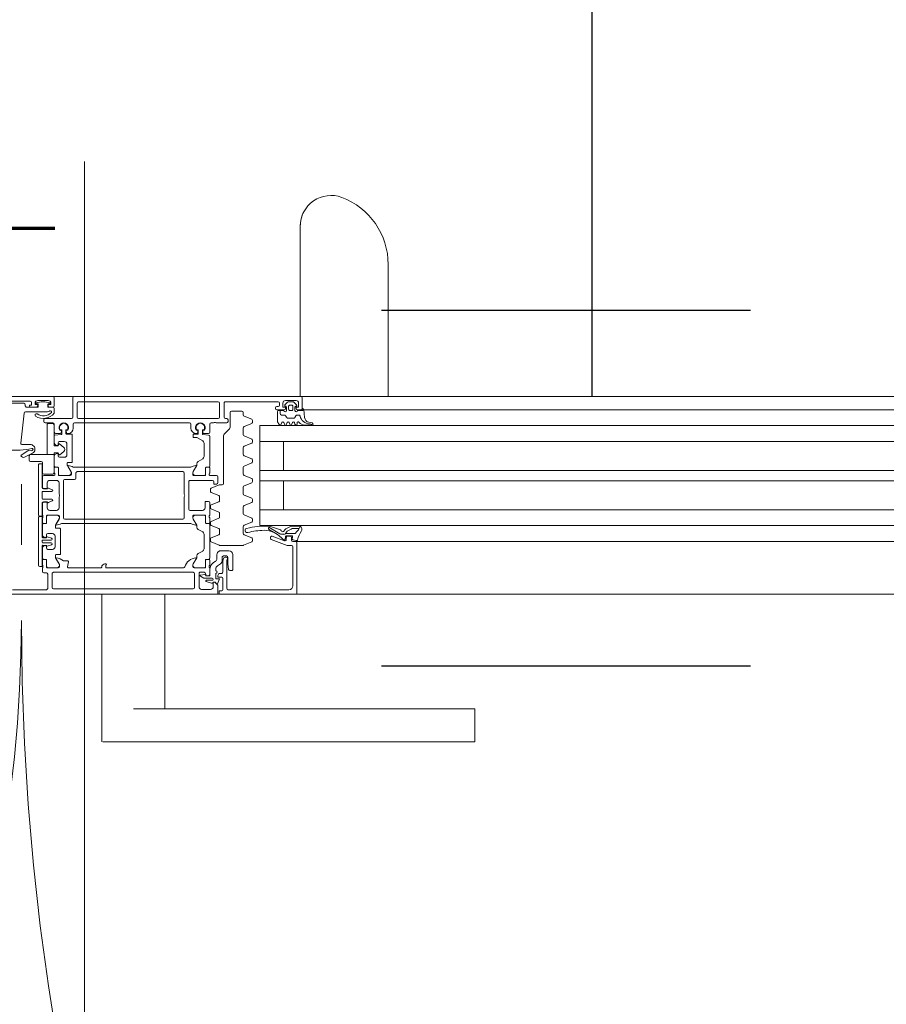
# Model space of a CAD drawing. Header units: centimetres. Extents: x -1316 to 21770, y -8842 to 3590.
# Tile 80 of 125: x 392 to 425, y 1649 to 1686. Entities that reach past the tile are written whole.
import ezdxf

# ---------------------------------------------------------------- set-up
doc = ezdxf.new("R2010")
doc.units = ezdxf.units.CM
doc.linetypes.add('Dash', pattern=[60, 30, -30])
doc.linetypes.add('Długa kreska', pattern=[142.875, 95.25, -47.625])
for name, color, linetype, lineweight in [('A-DETL', 90, 'Continuous', 9), ('A-DETL-GENF', 92, 'Continuous', 9), ('A-DOOR', 31, 'Continuous', 13), ('A-DOOR-HDLN', 31, 'Dash', 9), ('A-DOOR-IDEN', 31, 'Continuous', 13)]:
    doc.layers.add(name, color=color, linetype=linetype, lineweight=lineweight)

# ---------------------------------------------------------------- blocks, each defined once
blk = doc.blocks.new('Schueco_FWS_ADS-75-SimplySmart_inw_Family-02 - FWS SI insert unit 90-2368395-5_piętro III __10_50 m_ - stan projektowany')
at = {"layer": 'A-DETL-GENF'}
for p, q in [((-75.5, 6.6), (75.5, 6.6)), ((7.65, 4.6), (-59.08, 4.6)), ((-54.5, 4), (7.65, 4)), ((-54.5, 3.4), (7.65, 3.4)), ((-54.5, 2.3), (7.65, 2.3)), ((-54.5, 1.9), (7.65, 1.9)), ((-54.5, 0.8), (7.65, 0.8)), ((-54.5, 0.2), (7.65, 0.2)), ((-54.5, -0.4), (7.65, -0.4)), ((74.6, -0.9), (-74.6, -0.9))]:
    blk.add_line(p, q, dxfattribs=at)
at = {"layer": 'A-DOOR'}
for p, q in [((4.443, 12.2), (4.443, 10.95)), ((5.234, 12.2), (17.4, 12.2)), ((17.4, 12.2), (18.558, 12.2)), ((18.599, 10.95), (18.599, 12.2)), ((17.4, 10.95), (5.234, 10.95)), ((16.201, 10.95), (16.201, 6.6)), ((18.599, 6.6), (18.599, 10.95)), ((11.35, 6.6), (5.85, 6.6)), ((11.5, 6.43), (13.81, 6.43)), ((14, 6), (14, 6.43)), ((14.47, 6.42), (14.81, 6.42)), ((15.13, 6.4), (20.43, 6.4)), ((20.65, 5.84), (20.65, 6.38)), ((20.7, 6.43), (21.99, 6.43)), ((11.35, 4.8), (11.35, 6.28)), ((14.27, 6), (14.27, 5.81)), ((14.41, 6.075), (14.63, 6.075)), ((14.706, 5.995), (14.41, 5.995)), ((14.636, 6.114), (14.433, 6.184)), ((14.858, 5.911), (14.732, 5.988)), ((14.91, 6.32), (14.91, 5.81)), ((15.08, 5.82), (15.08, 6.35)), ((20.48, 6.35), (20.48, 5.82)), ((13.63, 5.68), (13.63, 5.1)), ((13.737, 5.7), (13.65, 5.7)), ((14, 5.312), (14, 5.76)), ((14.05, 5.81), (14.142, 5.81)), ((14.27, 5.71), (14.27, 5.646)), ((14.495, 5.656), (14.495, 5.885)), ((14.5, 5.85), (14.5, 5.6)), ((14.515, 5.905), (14.642, 5.905)), ((14.662, 5.885), (14.662, 5.878)), ((14.684, 5.858), (14.85, 5.874)), ((14.86, 5.76), (14.75, 5.76)), ((20.43, 5.77), (15.13, 5.77)), ((20.8, 5.79), (20.7, 5.79)), ((20.85, 5.6), (20.85, 5.74)), ((13.83, 5.28), (13.83, 5.25)), ((13.963, 5.227), (13.995, 5.289)), ((14.03, 5.322), (14.03, 5.2)), ((14.206, 5.523), (14.094, 5.445)), ((14.23, 5.1), (14.23, 5.249)), ((14.283, 5.352), (14.367, 5.41)), ((14.5, 5.5), (14.5, 5.31)), ((14.52, 5.572), (14.52, 5.528)), ((14.53, 5.28), (14.629, 5.28)), ((14.63, 5.279), (14.55, 5.279)), ((14.659, 5.31), (14.659, 5.58)), ((14.66, 5.549), (14.66, 5.309)), ((14.679, 5.6), (15.1, 5.6)), ((15.044, 5.599), (14.71, 5.599)), ((14.997, 5.216), (15.131, 5.449)), ((15.5, 5.6), (18.43, 5.6)), ((18.445, 5.45), (18.48, 5.45)), ((18.6, 5.57), (18.6, 5.58)), ((18.62, 5.6), (19.864, 5.6)), ((19.893, 5.564), (19.856, 5.376)), ((19.886, 5.34), (20.05, 5.34)), ((20.353, 5.216), (20.219, 5.449)), ((20.25, 5.6), (20.671, 5.6)), ((20.306, 5.599), (20.64, 5.599)), ((20.69, 5.549), (20.69, 5.309)), ((20.691, 5.58), (20.691, 5.31)), ((20.72, 5.279), (20.8, 5.279)), ((20.721, 5.28), (20.82, 5.28)), ((20.83, 5.528), (20.83, 5.572)), ((20.85, 5.31), (20.85, 5.5)), ((21, 5.501), (21, 3.701)), ((13.78, 4.95), (14.08, 4.95)), ((13.98, 5.15), (13.87, 5.15)), ((13.88, 5.2), (13.918, 5.2)), ((14.5, 5.229), (14.5, 3.971)), ((14.72, 4.325), (14.72, 4.875)), ((14.77, 4.962), (14.94, 5.06)), ((14.99, 5.147), (14.99, 5.191)), ((20.17, 4.12), (20.17, 5.08)), ((20.19, 5.1), (20.34, 5.1)), ((20.36, 5.12), (20.36, 5.191)), ((20.65, 4.9), (20.47, 4.9)), ((20.85, 5.229), (20.85, 4.859)), ((11.25, 4.6), (5.85, 4.6)), ((11.346, 4.542), (11.207, 4.569)), ((11.25, 4.6), (11.35, 4.6)), ((11.359, 4.419), (11.37, 4.509)), ((11.551, 4.75), (11.4, 4.75)), ((11.4, 4.55), (11.4, 4.45)), ((12.167, 4.529), (11.568, 4.747)), ((11.6, 4.45), (11.6, 4.526)), ((11.642, 4.514), (11.629, 4.411)), ((11.667, 4.573), (12.133, 4.403)), ((11.699, 4.54), (11.672, 4.54)), ((12.88, 4.502), (12.88, 4.578)), ((13.221, 4.746), (12.911, 4.618)), ((14.12, 4.75), (13.24, 4.75)), ((14.449, 4.618), (14.139, 4.746)), ((14.48, 4.508), (14.48, 4.572)), ((20.37, 4.8), (20.37, 4.4)), ((20.484, 4.686), (20.484, 4.699)), ((20.484, 4.502), (20.484, 4.516)), ((20.506, 4.728), (20.674, 4.773)), ((20.83, 4.656), (20.514, 4.656)), ((20.514, 4.546), (20.83, 4.546)), ((20.7, 4.775), (20.7, 4.85)), ((20.776, 4.763), (20.731, 4.751)), ((20.86, 4.576), (20.86, 4.626)), ((21.65, 2.427), (21.65, 4.726)), ((11.14, 4.161), (11.066, 4.031)), ((11.6, 4.385), (11.389, 4.385)), ((11.416, 4.129), (11.534, 4.193)), ((11.444, 4.03), (11.611, 4.121)), ((11.45, 4.4), (11.55, 4.4)), ((11.65, 4.155), (11.69, 4.21)), ((11.69, 4.329), (11.788, 4.329)), ((11.82, 4.163), (12.234, 4.021)), ((11.838, 4.315), (12.267, 4.063)), ((12.236, 4.153), (11.997, 4.297)), ((12.2, 4.45), (12.2, 4.482)), ((12.911, 4.462), (13.199, 4.343)), ((13.23, 4.297), (13.23, 4.033)), ((14.13, 4.157), (14.13, 4.297)), ((14.161, 4.343), (14.449, 4.462)), ((14.94, 4.14), (14.77, 4.238)), ((20.47, 4.3), (20.65, 4.3)), ((20.674, 4.429), (20.506, 4.473)), ((20.7, 4.35), (20.7, 4.425)), ((20.731, 4.449), (20.776, 4.437)), ((20.85, 4.341), (20.85, 3.971)), ((11.11, 4.108), (11.334, 4.108)), ((11.122, 4.015), (11.387, 4.015)), ((12.88, 3.752), (12.88, 3.828)), ((13.199, 3.987), (12.911, 3.868)), ((14.449, 3.991), (14.161, 4.111)), ((14.161, 3.716), (14.449, 3.836)), ((14.48, 3.882), (14.48, 3.945)), ((14.5, 3.89), (14.5, 3.7)), ((14.629, 3.92), (14.53, 3.92)), ((14.55, 3.921), (14.63, 3.921)), ((14.659, 3.62), (14.659, 3.89)), ((14.66, 3.891), (14.66, 3.651)), ((14.99, 4.009), (14.99, 4.053)), ((15.131, 3.751), (14.997, 3.984)), ((20.13, 3.92), (15.22, 3.92)), ((15.52, 3.75), (20, 3.75)), ((20.34, 4.1), (20.19, 4.1)), ((20.219, 3.751), (20.353, 3.984)), ((20.36, 4.009), (20.36, 4.08)), ((20.69, 3.891), (20.69, 3.651)), ((20.691, 3.89), (20.691, 3.62)), ((20.8, 3.921), (20.72, 3.921)), ((20.82, 3.92), (20.721, 3.92)), ((20.85, 3.7), (20.85, 3.89)), ((5.85, 3.4), (12.6, 3.4)), ((12.911, 3.712), (13.199, 3.593)), ((13.23, 3.547), (13.23, 3.283)), ((14.13, 3.53), (14.13, 3.67)), ((14.449, 3.364), (14.161, 3.484)), ((14.5, 3.6), (14.5, 3.13)), ((14.52, 3.672), (14.52, 3.628)), ((15.1, 3.6), (14.679, 3.6)), ((14.71, 3.601), (15.044, 3.601)), ((14.78, 3.42), (15.25, 3.42)), ((15.3, 3.37), (15.3, 2.33)), ((15.47, 2.9), (15.47, 3.7)), ((20.05, 3.7), (20.05, 2.3)), ((20.671, 3.6), (20.25, 3.6)), ((20.64, 3.601), (20.306, 3.601)), ((20.32, 3.42), (20.57, 3.42)), ((20.83, 3.628), (20.83, 3.672)), ((20.85, 3.16), (20.85, 3.6)), ((21, 3.59), (21, 1.7)), ((12.88, 3.002), (12.88, 3.078)), ((13.199, 3.237), (12.911, 3.118)), ((14.13, 2.903), (14.13, 3.043)), ((14.161, 3.089), (14.449, 3.209)), ((14.48, 3.255), (14.48, 3.318)), ((20.22, 2.9), (20.22, 3.32)), ((20.46, 3.03), (20.46, 3.033)), ((20.477, 3.06), (20.619, 3.126)), ((20.83, 3), (20.49, 3)), ((20.66, 3.1), (20.81, 3.1)), ((12.911, 2.962), (13.199, 2.843)), ((13.23, 2.797), (13.23, 2.533)), ((14.449, 2.738), (14.161, 2.857)), ((14.48, 2.628), (14.48, 2.692)), ((15.47, 2), (15.47, 2.8)), ((20.22, 2.38), (20.22, 2.8)), ((20.46, 2.667), (20.46, 2.67)), ((20.619, 2.574), (20.477, 2.64)), ((20.49, 2.7), (20.83, 2.7)), ((20.86, 2.73), (20.86, 2.97)), ((12.88, 2.252), (12.88, 2.328)), ((13.199, 2.487), (12.911, 2.368)), ((13.98, 0.591), (13.98, 2.4)), ((14.03, 2.45), (14.12, 2.45)), ((14.139, 2.454), (14.449, 2.582)), ((14.2, 2.37), (14.2, 2.15)), ((15.25, 2.28), (14.4, 2.28)), ((20, 2.25), (19.63, 2.25)), ((20.57, 2.28), (20.32, 2.28)), ((20.81, 2.6), (20.66, 2.6)), ((20.85, 2.15), (20.85, 2.54)), ((12.911, 2.212), (13.199, 2.093)), ((13.23, 2.047), (13.23, 1.783)), ((14.25, 2.1), (14.5, 2.1)), ((14.5, 2), (14.5, 1.81)), ((14.52, 2.072), (14.52, 2.028)), ((14.659, 1.81), (14.659, 2.08)), ((14.66, 2.049), (14.66, 1.809)), ((14.679, 2.1), (15.1, 2.1)), ((15.044, 2.099), (14.71, 2.099)), ((14.997, 1.716), (15.131, 1.949)), ((19.53, 1.95), (15.52, 1.95)), ((19.58, 2.2), (19.58, 2)), ((19.903, 1.716), (19.769, 1.949)), ((19.8, 2.1), (20.221, 2.1)), ((19.856, 2.099), (20.19, 2.099)), ((20.24, 2.049), (20.24, 1.809)), ((20.241, 2.08), (20.241, 1.81)), ((20.38, 2.028), (20.38, 2.072)), ((20.4, 2.1), (20.8, 2.1)), ((20.4, 1.81), (20.4, 2)), ((12.88, 1.502), (12.88, 1.578)), ((13.199, 1.737), (12.911, 1.618)), ((14.5, 1.729), (14.5, 0.61)), ((14.53, 1.78), (14.629, 1.78)), ((14.63, 1.779), (14.55, 1.779)), ((14.77, 1.462), (14.94, 1.56)), ((14.99, 1.647), (14.99, 1.691)), ((15.22, 1.78), (19.68, 1.78)), ((19.72, 0.545), (19.72, 1.585)), ((19.74, 1.605), (19.89, 1.605)), ((19.91, 1.625), (19.91, 1.691)), ((20.27, 1.779), (20.35, 1.779)), ((20.271, 1.78), (20.37, 1.78)), ((20.4, 1.729), (20.4, 1.364)), ((12.911, 1.462), (13.199, 1.343)), ((13.23, 1.297), (13.23, 1.033)), ((14.72, 0.869), (14.72, 1.375)), ((19.92, 1.305), (19.92, 0.905)), ((20.2, 1.405), (20.02, 1.405)), ((20.25, 1.28), (20.25, 1.355)), ((20.326, 1.268), (20.281, 1.256)), ((21.214, 1.123), (21.225, 1.138)), ((21.536, 1.402), (21.222, 1.249)), ((21.259, 1.154), (21.369, 1.148)), ((21.399, 1.157), (21.651, 1.326)), ((21.648, 1.377), (21.606, 1.399)), ((5.85, 0.8), (12.6, 0.8)), ((12.88, 0.752), (12.88, 0.828)), ((13.199, 0.987), (12.911, 0.868)), ((20.02, 0.805), (20.2, 0.805)), ((20.25, 0.855), (20.25, 0.93)), ((20.281, 0.954), (20.326, 0.942)), ((20.4, 0.846), (20.4, 0.583)), ((21.321, 0.917), (21.616, 0.924)), ((21.667, 0.869), (21.547, -0.275)), ((12.911, 0.712), (13.199, 0.593)), ((13.23, 0.547), (13.23, 0.283)), ((13.759, 0.329), (13.951, 0.521)), ((14.5, 0.45), (14.5, 0.15)), ((14.546, 0.561), (14.762, 0.542)), ((14.74, 0.5), (14.55, 0.5)), ((14.767, 0.403), (14.76, 0.482)), ((14.78, 0.522), (14.78, 0.38)), ((14.94, 0.38), (14.94, 0.505)), ((14.959, 0.482), (14.953, 0.403)), ((14.96, 0.525), (15.11, 0.525)), ((15.02, 0.5), (14.979, 0.5)), ((15.13, 0.545), (15.13, 0.635)), ((19.94, 0.525), (19.74, 0.525)), ((19.92, 0.5), (19.88, 0.5)), ((19.947, 0.403), (19.94, 0.482)), ((19.96, 0.38), (19.96, 0.505)), ((20.12, 0.522), (20.12, 0.38)), ((20.139, 0.482), (20.133, 0.403)), ((20.382, 0.563), (20.138, 0.542)), ((20.35, 0.5), (20.159, 0.5)), ((20.4, 0.15), (20.4, 0.45)), ((10.626, 0.158), (10.599, 0.172)), ((10.616, 0.101), (10.742, 0.076)), ((10.891, 0.18), (10.624, 0.18)), ((11.19, 0.14), (11.19, 0.1)), ((11.291, 0.09), (11.269, 0.15)), ((11.391, 0.15), (11.369, 0.09)), ((11.491, 0.09), (11.469, 0.15)), ((11.591, 0.15), (11.569, 0.09)), ((11.691, 0.09), (11.669, 0.15)), ((11.791, 0.15), (11.769, 0.09)), ((12.88, 0.002), (12.88, 0.078)), ((13.199, 0.237), (12.911, 0.118)), ((13.73, -0.3), (13.73, 0.259)), ((13.81, 0.05), (13.81, -0.02)), ((14.26, 0.1), (13.86, 0.1)), ((14.45, 0.1), (14.36, 0.1)), ((14.704, 0.37), (14.737, 0.37)), ((14.76, 0.36), (14.724, 0.36)), ((14.996, 0.36), (14.96, 0.36)), ((14.982, 0.37), (15.016, 0.37)), ((15.22, 0.15), (15.22, 0.3)), ((19.63, 0.1), (15.27, 0.1)), ((19.68, 0.3), (19.68, 0.15)), ((19.884, 0.37), (19.917, 0.37)), ((19.904, 0.36), (19.94, 0.36)), ((20.14, 0.36), (20.176, 0.36)), ((20.162, 0.37), (20.196, 0.37)), ((20.75, 0.1), (20.45, 0.1)), ((20.8, -0.02), (20.8, 0.05)), ((10.903, -0.103), (10.93, -0.41)), ((11.189, -0.2), (11.124, -0.2)), ((11.273, -0.105), (11.232, -0.175)), ((11.27, -0.37), (11.27, -0.5)), ((11.54, -0.08), (11.316, -0.08)), ((11.4, -0.37), (11.46, -0.37)), ((11.623, -0.175), (11.583, -0.105)), ((11.59, -0.5), (11.59, -0.37)), ((11.778, -0.2), (11.667, -0.2)), ((11.69, -0.37), (11.9, -0.37)), ((11.828, -0.37), (11.828, -0.25)), ((12.911, -0.038), (13.199, -0.157)), ((13.23, -0.203), (13.23, -0.3)), ((13.28, -0.35), (13.68, -0.35)), ((13.86, -0.07), (13.91, -0.07)), ((13.96, -0.12), (13.96, -0.65)), ((14.13, -0.65), (14.13, -0.12)), ((14.18, -0.07), (19.48, -0.07)), ((19.53, -0.12), (19.53, -0.65)), ((19.7, -0.85), (19.7, -0.12)), ((19.75, -0.07), (20.75, -0.07)), ((20.4, -0.27), (20.4, -0.45)), ((21.497, -0.32), (20.657, -0.32)), ((10.928, -0.4), (5.85, -0.4)), ((11, -0.45), (11, -0.85)), ((11.18, -0.4), (11.05, -0.4)), ((11.209, -0.581), (11.313, -0.685)), ((11.24, -0.53), (11.23, -0.53)), ((11.348, -0.7), (11.512, -0.7)), ((11.35, -0.53), (11.35, -0.42)), ((11.46, -0.58), (11.4, -0.58)), ((11.51, -0.42), (11.51, -0.53)), ((11.547, -0.685), (11.651, -0.581)), ((11.63, -0.53), (11.62, -0.53)), ((11.96, -0.4), (11.68, -0.4)), ((11.86, -0.65), (11.86, -0.57)), ((11.91, -0.52), (11.96, -0.52)), ((13.91, -0.7), (11.91, -0.7)), ((12.01, -0.47), (12.01, -0.45)), ((19.48, -0.7), (14.18, -0.7)), ((20.4, -0.85), (20.4, -0.55)), ((20.45, -0.5), (20.58, -0.5)), ((20.63, -0.62), (20.58, -0.62)), ((21.08, -0.62), (21.03, -0.62)), ((21.08, -0.5), (21.29, -0.5)), ((21.31, -0.73), (22.6, -0.73)), ((21.5, -0.55), (21.5, -0.595)), ((21.55, -0.645), (22.4, -0.645)), ((11.05, -0.9), (5.85, -0.9)), ((7.733, -0.9), (7.733, -5.916)), ((11.05, -0.9), (19.65, -0.9)), ((11.067, -7.373), (11.067, -0.9)), ((11.63, -0.75), (11.23, -0.75)), ((32.25, -0.9), (20.45, -0.9)), ((20.63, -0.75), (21.03, -0.75))]:
    blk.add_line(p, q, dxfattribs=at)
at = {"layer": 'A-DOOR', "flags": 128}
for points in [[(4.459, 12.2), (4.443, 12.2), (4.459, 12.2), (4.503, 12.2), (4.577, 12.2), (4.675, 12.2), (4.795, 12.2), (4.931, 12.2), (5.08, 12.2), (5.234, 12.2)], [(5.234, 10.95), (5.08, 10.95), (4.931, 10.95), (4.795, 10.95), (4.675, 10.95), (4.577, 10.95), (4.503, 10.95), (4.459, 10.95), (4.443, 10.95), (4.459, 10.95)], [(14.05, 6.48), (14.15, 6.48), (14.15, 6.6), (11.2, 6.6), (11.2, 4.65)], [(13.86, 6.38), (13.86, 5.3), (13.85, 5.3)], [(22.85, 6.6), (14.2, 6.6), (14.2, 6.26), (14.31, 6.15), (14.37, 6.15), (14.37, 6.32)], [(14.212, 6.206), (14.13, 6.02), (14.25, 6.02)], [(14.365, 6.15), (14.3, 6.15), (14.246, 6.212)], [(13.82, 5.2), (13.82, 5.45), (13.787, 5.658)], [(14.16, 5.821), (14.198, 5.896), (14.2, 5.95), (14.05, 5.95)], [(14.65, 5.86), (14.65, 5.9), (14.55, 5.9)], [(15.15, 5.55), (15.15, 5.48), (15.012, 5.241)], [(18.45, 5.58), (18.45, 5.518), (18.431, 5.491), (18.425, 5.47)], [(20.338, 5.241), (20.2, 5.48), (20.2, 5.55)], [(20.86, 4.771), (20.86, 5.551), (20.95, 5.551)], [(20.7, 4.741), (20.699, 4.757), (20.7, 4.751), (20.83, 4.741)], [(11.589, 4.241), (11.627, 4.303), (11.291, 4.303)], [(20.83, 4.461), (20.7, 4.461), (20.699, 4.444), (20.7, 4.461)], [(20.95, 3.651), (20.86, 3.651), (20.86, 4.431)], [(5.85, 4), (12.6, 4), (12.6, 0.2), (5.85, 0.2)], [(15.012, 3.959), (15.15, 3.72), (15.15, 3.65)], [(20.2, 3.65), (20.2, 3.72), (20.338, 3.959)], [(11.7, 3.4), (11.7, 2.3), (12.6, 2.3), (5.85, 2.3)], [(20.86, 3.15), (20.86, 3.64), (20.95, 3.64)], [(14.55, 3.08), (14.68, 3.08), (14.68, 3.32)], [(20.67, 3.32), (20.67, 3.11), (20.8, 3.11)], [(14.35, 2.33), (14.35, 2.42), (14.25, 2.42)], [(20.8, 2.59), (20.67, 2.59), (20.67, 2.38)], [(20.95, 1.65), (20.86, 1.65), (20.86, 2.55)], [(11.7, 0.8), (11.7, 1.9), (12.6, 1.9), (5.85, 1.9)], [(15.15, 2.05), (15.15, 1.98), (15.012, 1.741)], [(19.888, 1.741), (19.75, 1.98), (19.75, 2.05)], [(15.11, 0.655), (14.995, 0.655), (14.77, 0.782)], [(11.93, -0.34), (11.93, 0.06), (11.865, 0.16)], [(10.97, -0.45), (10.97, -0.37), (11.17, -0.37)], [(11.13, -0.65), (11.13, -0.5), (11.23, -0.5), (11.23, -0.45)], [(11.63, -0.45), (11.63, -0.5), (11.73, -0.5), (11.73, -0.65)], [(20.45, -0.5), (20.65, -0.5), (20.65, -0.6)], [(20.63, -0.55), (20.63, -0.6), (20.53, -0.6), (20.53, -0.65)], [(21.01, -0.6), (21.01, -0.5), (21.45, -0.5)], [(21.13, -0.65), (21.13, -0.6), (21.03, -0.6), (21.03, -0.55)], [(21.34, -0.55), (21.34, -0.58), (21.26, -0.58), (21.26, -0.68)]]:
    blk.add_lwpolyline(points, dxfattribs=at)
for points in [[(21.3, 1.3), (20.41, 1.3), (20.41, 2), (20.41, 1.3)], [(20.46, 2.05), (20.8, 2.05)], [(20.85, 2), (20.85, 1.61)], [(20.9, 1.56), (21.3, 1.56)], [(21.35, 1.51), (21.35, 1.35)], [(20.186, 1.309), (20.034, 1.182)], [(20.68, 1.3), (20.41, 1.3), (20.41, 1.235), (20.25, 1.235), (20.234, 1.294), (20.25, 1.235), (20.41, 1.235), (20.41, 1.3)], [(20.67, 0.17), (20.67, 1.27)], [(20.034, 1.028), (20.186, 0.901)], [(20.234, 0.916), (20.25, 0.975), (20.41, 0.975), (20.41, 0.17), (20.41, 0.975), (20.25, 0.975)], [(20.46, 0.12), (20.62, 0.12)]]:
    blk.add_lwpolyline(points, close=True, dxfattribs=at)
at = {"layer": 'A-DOOR'}
for centre, radius, start, end in [((11.5, 6.28), 0.15, 90, 180), ((13.81, 6.38), 0.05, 0, 90), ((14.05, 6.43), 0.05, 90, 180), ((14.47, 6.32), 0.1, 90, 180), ((14.81, 6.32), 0.1, 360, 90), ((15.13, 6.35), 0.05, 90, 180), ((20.43, 6.35), 0.05, 0, 90), ((20.7, 6.38), 0.05, 90, 180), ((14.05, 6), 0.05, 180, 270), ((14.231, 6.198), 0.02, 41.4237, 156.1613), ((14.25, 6), 0.02, 0, 90), ((14.365, 6.17), 0.02, 270, 336.1826), ((14.41, 6.035), 0.04, 90, 270), ((14.42, 6.146), 0.04, 71.0954, 156.1826), ((14.63, 6.095), 0.02, 270, 71.0954), ((14.706, 5.945), 0.05, 58.815, 90), ((13.65, 5.68), 0.02, 90, 180), ((13.737, 5.65), 0.05, 9.0903, 90), ((14.05, 5.76), 0.05, 90, 180), ((14.142, 5.83), 0.02, 270, 333), ((14.18, 5.905), 0.02, 333, 0), ((14.12, 5.646), 0.15, 305, 0), ((14.27, 5.76), 0.05, 90, 270), ((14.195, 5.656), 0.3, 305, 0), ((14.515, 5.885), 0.02, 90, 180), ((14.55, 5.85), 0.05, 90, 180), ((14.642, 5.885), 0.02, 0, 90), ((14.75, 5.86), 0.1, 180, 270), ((14.682, 5.878), 0.02, 180, 275.5), ((14.848, 5.894), 0.02, 275.5, 58.815), ((14.86, 5.81), 0.05, 270, 0), ((15.13, 5.82), 0.05, 180, 270), ((20.43, 5.82), 0.05, 270, 0), ((20.7, 5.84), 0.05, 180, 270), ((20.8, 5.74), 0.05, 0, 90), ((13.85, 5.28), 0.02, 90, 180), ((13.88, 5.25), 0.05, 180, 270), ((13.95, 5.312), 0.05, 333, 0), ((14.18, 5.322), 0.15, 125, 180), ((14.355, 5.249), 0.125, 125, 180), ((14.49, 5.572), 0.03, 0, 70.5288), ((14.49, 5.528), 0.03, 289.4712, 0), ((14.53, 5.31), 0.03, 180, 270), ((14.55, 5.229), 0.05, 90, 180), ((14.629, 5.31), 0.03, 270, 0), ((14.63, 5.309), 0.03, 270, 0), ((14.679, 5.58), 0.02, 90, 180), ((14.71, 5.549), 0.05, 90, 180), ((15.024, 5.234), 0.0138, 150, 275.6226), ((14.976, 5.718), 0.5, 275.6226, 342.2516), ((15.044, 5.499), 0.1, 330, 90), ((15.1, 5.55), 0.05, 0, 90), ((15.5, 5.55), 0.05, 90, 162.2516), ((18.445, 5.477), 0.02, 135, 180), ((18.445, 5.47), 0.02, 180, 270), ((18.43, 5.58), 0.02, 0, 90), ((18.43, 5.518), 0.02, 315, 0), ((18.48, 5.57), 0.12, 270, 0), ((18.62, 5.58), 0.02, 90, 180), ((19.886, 5.37), 0.03, 169, 270), ((19.864, 5.57), 0.03, 349, 90), ((20.378, 5.717), 0.5, 228.9748, 263.8593), ((20.25, 5.55), 0.05, 90, 180), ((20.306, 5.499), 0.1, 90, 210), ((20.326, 5.234), 0.0138, 263.8593, 30), ((20.64, 5.549), 0.05, 0, 90), ((20.671, 5.58), 0.02, 0, 90), ((20.72, 5.309), 0.03, 180, 270), ((20.721, 5.31), 0.03, 180, 270), ((20.8, 5.229), 0.05, 0, 90), ((20.82, 5.31), 0.03, 270, 0), ((20.86, 5.572), 0.03, 109.4712, 180), ((20.86, 5.528), 0.03, 180, 250.5288), ((20.95, 5.501), 0.05, 0, 90), ((13.78, 5.1), 0.15, 180, 270), ((13.87, 5.2), 0.05, 180, 270), ((13.918, 5.25), 0.05, 270, 333), ((13.98, 5.2), 0.05, 270, 0), ((14.08, 5.1), 0.15, 270, 0), ((14.82, 4.875), 0.1, 120, 180), ((14.89, 5.147), 0.1, 300, 0), ((15.04, 5.191), 0.05, 150, 180), ((20.19, 5.08), 0.02, 90, 180), ((20.34, 5.12), 0.02, 270, 0), ((20.31, 5.191), 0.05, 0, 30), ((20.47, 4.8), 0.1, 90, 180), ((20.65, 4.85), 0.05, 0, 90), ((20.75, 4.859), 0.1, 285, 0), ((10.24, 4.734), 0.95, 325.949, 348.5732), ((11.201, 4.54), 0.03, 77.6435, 168.5732), ((11.25, 4.65), 0.05, 180, 270), ((11.341, 4.513), 0.03, 351.882, 79.0059), ((11.4, 4.8), 0.05, 180, 270), ((11.35, 4.55), 0.05, 0, 90), ((11.551, 4.7), 0.05, 70, 90), ((11.65, 4.526), 0.05, 70, 180), ((11.672, 4.51), 0.03, 90, 172.9436), ((11.699, 4.51), 0.03, 40.8482, 90), ((12.591, 5.282), 1.15, 220.8482, 242.8303), ((12.15, 4.482), 0.05, 0, 70), ((12.93, 4.572), 0.05, 112.5, 172.8548), ((12.93, 4.508), 0.05, 187.1452, 247.5), ((13.24, 4.7), 0.05, 90, 112.5), ((14.12, 4.7), 0.05, 67.5, 90), ((14.43, 4.572), 0.05, 0, 67.5), ((14.43, 4.508), 0.05, 292.5, 0), ((20.514, 4.699), 0.03, 105, 180), ((20.514, 4.686), 0.03, 180, 270), ((20.514, 4.516), 0.03, 90, 180), ((20.514, 4.502), 0.03, 180, 255), ((20.679, 4.753), 0.02, 10, 105), ((20.725, 4.775), 0.025, 180, 285), ((20.83, 4.771), 0.03, 270, 0), ((20.83, 4.626), 0.03, 0, 90), ((20.83, 4.576), 0.03, 270, 0), ((11.127, 4.135), 0.12, 145.949, 268.0077), ((11.175, 4.141), 0.04, 134.9639, 150.3746), ((9.863, 5.398), 1.777, 316.2734, 320.8645), ((11.291, 4.243), 0.06, 90, 146.6979), ((11.334, 4.278), 0.17, 269.9272, 298.5366), ((11.389, 4.415), 0.03, 172.7923, 270), ((11.45, 4.45), 0.05, 180, 270), ((11.453, 4.342), 0.17, 298.5366, 323.5366), ((11.55, 4.45), 0.05, 270, 0), ((11.6, 4.415), 0.03, 270, 352.9436), ((11.553, 4.226), 0.12, 298.6334, 323.6334), ((11.684, 4.253), 0.0764, 85.7355, 150.0671), ((11.731, 4.18), 0.05, 26.9556, 143.6334), ((11.846, 4.239), 0.08, 206.9556, 250.9899), ((11.788, 4.229), 0.1, 59.6164, 90), ((12.422, 4.975), 0.8, 243.6139, 271.5286), ((12.15, 4.45), 0.05, 250, 0), ((12.197, 4.089), 0.075, 339.9851, 58.8937), ((12.368, 7.009), 2.834, 271.5223, 284.2144), ((13.085, 4.184), 0.08, 283.4704, 105.301), ((13.18, 4.297), 0.05, 0, 67.5), ((14.18, 4.297), 0.05, 112.5, 180), ((14.18, 4.157), 0.05, 180, 247.5), ((14.82, 4.325), 0.1, 180, 240), ((14.89, 4.053), 0.1, 0, 60), ((20.19, 4.12), 0.02, 180, 270), ((20.47, 4.4), 0.1, 180, 270), ((20.65, 4.35), 0.05, 270, 0), ((20.679, 4.448), 0.02, 255, 350), ((20.725, 4.425), 0.025, 75, 180), ((20.75, 4.341), 0.1, 0, 75), ((20.83, 4.431), 0.03, 0, 90), ((11.387, 4.135), 0.12, 269.9961, 298.6334), ((12.26, 4.097), 0.08, 250.9899, 267.8894), ((12.367, 7.009), 2.994, 267.8817, 284.2277), ((12.93, 3.822), 0.05, 112.5, 172.8548), ((12.93, 3.758), 0.05, 187.1452, 247.5), ((13.18, 4.033), 0.05, 292.5, 0), ((14.43, 3.945), 0.05, 0, 67.5), ((14.43, 3.882), 0.05, 292.5, 0), ((14.55, 3.971), 0.05, 180, 270), ((14.53, 3.89), 0.03, 90, 180), ((14.629, 3.89), 0.03, 0, 90), ((14.63, 3.891), 0.03, 0, 90), ((15.04, 4.009), 0.05, 180, 210), ((15.024, 3.966), 0.0138, 84.6714, 210), ((14.979, 3.482), 0.5, 61.1395, 84.6714), ((15.044, 3.701), 0.1, 270, 30), ((15.52, 3.7), 0.05, 90, 180), ((20, 3.7), 0.05, 0, 90), ((20.371, 3.482), 0.5, 95.3286, 118.8605), ((20.306, 3.701), 0.1, 150, 270), ((20.326, 3.966), 0.0138, 330, 95.3286), ((20.34, 4.08), 0.02, 0, 90), ((20.31, 4.009), 0.05, 330, 0), ((20.72, 3.891), 0.03, 90, 180), ((20.721, 3.89), 0.03, 90, 180), ((20.8, 3.971), 0.05, 270, 0), ((20.82, 3.89), 0.03, 0, 90), ((13.18, 3.547), 0.05, 360, 67.5), ((14.18, 3.67), 0.05, 112.5, 180), ((14.18, 3.53), 0.05, 180, 247.5), ((14.43, 3.318), 0.05, 0, 67.5), ((14.49, 3.672), 0.03, 0, 70.5288), ((14.49, 3.628), 0.03, 289.4712, 0), ((14.679, 3.62), 0.02, 180, 270), ((14.71, 3.651), 0.05, 180, 270), ((14.78, 3.32), 0.1, 90, 180), ((15.1, 3.65), 0.05, 270, 0), ((15.25, 3.37), 0.05, 360, 90), ((20.25, 3.65), 0.05, 180, 270), ((20.32, 3.32), 0.1, 90, 180), ((20.57, 3.32), 0.1, 0, 90), ((20.64, 3.651), 0.05, 270, 0), ((20.671, 3.62), 0.02, 270, 0), ((20.86, 3.672), 0.03, 109.4712, 180), ((20.86, 3.628), 0.03, 180, 250.5288), ((20.95, 3.701), 0.05, 270, 0), ((20.95, 3.59), 0.05, 0, 90), ((12.93, 3.072), 0.05, 112.5, 172.8548), ((12.93, 3.008), 0.05, 187.1452, 247.5), ((13.18, 3.283), 0.05, 292.5, 0), ((14.18, 3.043), 0.05, 112.5, 180), ((14.43, 3.255), 0.05, 292.5, 0), ((14.55, 3.13), 0.05, 180, 270), ((20.49, 3.033), 0.03, 115, 180), ((20.49, 3.03), 0.03, 180, 270), ((20.632, 3.099), 0.03, 21.7118, 115), ((20.8, 3.16), 0.05, 270, 0), ((20.81, 3.15), 0.05, 270, 0), ((20.83, 2.97), 0.03, 0, 90), ((13.18, 2.797), 0.05, 0, 67.5), ((14.18, 2.903), 0.05, 180, 247.5), ((14.43, 2.692), 0.05, 0, 67.5), ((14.43, 2.628), 0.05, 292.5, 0), ((15.522, 2.85), 0.0725, 136.3972, 223.6028), ((20.272, 2.85), 0.0725, 136.3972, 223.6028), ((20.49, 2.67), 0.03, 90, 180), ((20.49, 2.667), 0.03, 180, 245), ((20.83, 2.73), 0.03, 270, 0), ((12.93, 2.322), 0.05, 112.5, 172.8548), ((12.93, 2.258), 0.05, 187.1452, 247.5), ((13.18, 2.533), 0.05, 292.5, 0), ((14.03, 2.4), 0.05, 90, 180), ((14.12, 2.5), 0.05, 270, 292.5), ((14.25, 2.37), 0.05, 90, 180), ((14.4, 2.33), 0.05, 180, 270), ((15.25, 2.33), 0.05, 270, 0), ((19.63, 2.2), 0.05, 90, 180), ((20, 2.3), 0.05, 270, 0), ((20.32, 2.38), 0.1, 180, 270), ((20.57, 2.38), 0.1, 270, 0), ((20.632, 2.601), 0.03, 245, 338.2882), ((20.8, 2.54), 0.05, 0, 90), ((20.81, 2.55), 0.05, 0, 90), ((13.18, 2.047), 0.05, 0, 67.5), ((14.25, 2.15), 0.05, 180, 270), ((14.49, 2.072), 0.03, 0, 70.5288), ((14.49, 2.028), 0.03, 289.4712, 0), ((14.679, 2.08), 0.02, 90, 180), ((14.71, 2.049), 0.05, 90, 180), ((15.044, 1.999), 0.1, 330, 90), ((15.1, 2.05), 0.05, 360, 90), ((15.52, 2), 0.05, 180, 270), ((19.53, 2), 0.05, 270, 0), ((19.8, 2.05), 0.05, 90, 180), ((19.856, 1.999), 0.1, 90, 210), ((20.19, 2.049), 0.05, 0, 90), ((20.221, 2.08), 0.02, 0, 90), ((20.41, 2.072), 0.03, 109.4712, 180), ((20.41, 2.028), 0.03, 180, 250.5288), ((20.46, 2), 0.05, 90, 180), ((20.46, 2), 0.05, 90, 180), ((20.8, 2.15), 0.05, 270, 360), ((20.8, 2), 0.05, 0, 90), ((20.8, 2), 0.05, 0, 90), ((12.93, 1.572), 0.05, 112.5, 172.8548), ((12.93, 1.508), 0.05, 187.1452, 247.5), ((13.18, 1.783), 0.05, 292.5, 360), ((14.53, 1.81), 0.03, 180, 270), ((14.55, 1.729), 0.05, 90, 180), ((14.629, 1.81), 0.03, 270, 0), ((14.63, 1.809), 0.03, 270, 0), ((14.89, 1.647), 0.1, 300, 0), ((15.04, 1.691), 0.05, 150, 180), ((15.024, 1.734), 0.0138, 150, 275.3286), ((14.979, 2.218), 0.5, 275.3286, 298.8605), ((19.921, 2.218), 0.5, 241.1395, 264.6714), ((19.74, 1.585), 0.02, 90, 180), ((19.876, 1.734), 0.0138, 264.6714, 30), ((19.89, 1.625), 0.02, 270, 0), ((19.86, 1.691), 0.05, 0, 30), ((20.27, 1.809), 0.03, 180, 270), ((20.271, 1.81), 0.03, 180, 270), ((20.35, 1.729), 0.05, 360, 90), ((20.37, 1.81), 0.03, 270, 0), ((20.9, 1.61), 0.05, 180, 270), ((20.9, 1.61), 0.05, 180, 270), ((20.95, 1.7), 0.05, 270, 0), ((21.3, 1.51), 0.05, 0, 90), ((21.3, 1.51), 0.05, 0, 90), ((13.18, 1.297), 0.05, 0, 67.5), ((14.82, 1.375), 0.1, 120, 180), ((20.02, 1.305), 0.1, 90, 180), ((20.098, 1.105), 0.1, 130, 230), ((20.098, 1.105), 0.1, 130, 230), ((20.205, 1.286), 0.03, 15, 130), ((20.205, 1.286), 0.03, 15, 130), ((20.2, 1.355), 0.05, 0, 90), ((20.275, 1.28), 0.025, 180, 285), ((20.3, 1.364), 0.1, 285, 0), ((20.72, 1.27), 0.05, 143.1301, 180), ((20.72, 1.27), 0.05, 143.1301, 180), ((21.317, 1.102), 0.185, 172.9334, 271.3918), ((21.292, 1.105), 0.16, 116, 172.9334), ((21.242, 1.102), 0.035, 143, 283.531), ((21.257, 1.114), 0.04, 87, 143), ((21.835, -1.362), 2.5, 93.2163, 103.531), ((21.3, 1.35), 0.05, 270, 0), ((21.3, 1.35), 0.05, 270, 0), ((21.371, 1.198), 0.05, 267, 304), ((21.568, 1.329), 0.08, 62, 114), ((21.634, 1.351), 0.03, 304, 62), ((21.807, -0.863), 2, 84.6048, 93.2163), ((12.93, 0.822), 0.05, 112.5, 172.8548), ((12.93, 0.758), 0.05, 187.1452, 247.5), ((13.18, 1.033), 0.05, 292.5, 360), ((14.82, 0.869), 0.1, 180, 240), ((20.02, 0.905), 0.1, 180, 270), ((20.205, 0.924), 0.03, 230, 345), ((20.205, 0.924), 0.03, 230, 345), ((20.2, 0.855), 0.05, 270, 0), ((20.275, 0.93), 0.025, 75, 180), ((20.3, 0.846), 0.1, 0, 75), ((21.617, 0.874), 0.05, 354, 91.3918), ((13.18, 0.547), 0.05, 0, 67.5), ((13.88, 0.591), 0.1, 315, 360), ((14.55, 0.61), 0.05, 180, 265), ((14.55, 0.45), 0.05, 90, 180), ((14.737, 0.4), 0.03, 270, 5), ((14.74, 0.48), 0.02, 5, 90), ((14.76, 0.38), 0.02, 270, 0), ((14.76, 0.522), 0.02, 0, 85), ((14.96, 0.505), 0.02, 90, 180), ((14.96, 0.38), 0.02, 180, 270), ((14.982, 0.4), 0.03, 175, 270), ((14.979, 0.48), 0.02, 90, 175), ((14.995, 0.675), 0.02, 240, 270), ((15.02, 0.3), 0.2, 0, 90), ((15.11, 0.635), 0.02, 0, 90), ((15.11, 0.545), 0.02, 270, 0), ((19.88, 0.3), 0.2, 90, 180), ((19.74, 0.545), 0.02, 180, 270), ((19.917, 0.4), 0.03, 270, 5), ((19.92, 0.48), 0.02, 5, 90), ((19.94, 0.505), 0.02, 360, 90), ((19.94, 0.38), 0.02, 270, 0), ((20.14, 0.522), 0.02, 95, 180), ((20.14, 0.38), 0.02, 180, 270), ((20.162, 0.4), 0.03, 175, 270), ((20.159, 0.48), 0.02, 90, 175), ((20.35, 0.45), 0.05, 0, 90), ((20.38, 0.583), 0.02, 275, 0), ((10.623, 0.14), 0.04, 89.9191, 258.9894), ((10.749, 0.478), 0.343, 248.9463, 264.3989), ((10.703, -0.244), 0.381, 12.6599, 88.1005), ((10.704, -0.12), 0.2, 5.0082, 78.9975), ((10.891, -0.12), 0.3, 40.3198, 90.0013), ((11.15, 0.1), 0.04, 220.3208, 0), ((11.23, 0.14), 0.04, 14.9997, 180.0002), ((11.33, 0.1), 0.04, 195.0002, 344.9998), ((11.43, 0.14), 0.04, 14.9996, 165.0004), ((11.53, 0.1), 0.04, 195.0002, 344.9998), ((11.63, 0.14), 0.04, 14.9996, 165.0004), ((11.73, 0.1), 0.04, 195.0002, 344.9998), ((11.83, 0.14), 0.04, 29.9997, 165.0005), ((12.93, 0.072), 0.05, 112.5, 172.8548), ((12.93, 0.008), 0.05, 187.1452, 247.5), ((13.18, 0.283), 0.05, 292.5, 360), ((13.83, 0.259), 0.1, 135, 180), ((13.86, 0.05), 0.05, 90, 180), ((14.31, 0.153), 0.0725, 226.3972, 313.6028), ((14.45, 0.15), 0.05, 270, 0), ((14.86, 0.28), 0.18, 150, 30), ((14.86, 0.275), 0.16, 147.91, 32.09), ((15.27, 0.15), 0.05, 180, 270), ((19.63, 0.15), 0.05, 270, 360), ((20.04, 0.28), 0.18, 150, 30), ((20.04, 0.275), 0.16, 147.9154, 32.0846), ((20.45, 0.15), 0.05, 180, 270), ((20.46, 0.17), 0.05, 180, 270), ((20.46, 0.17), 0.05, 180, 270), ((20.62, 0.17), 0.05, 270, 0), ((20.62, 0.17), 0.05, 270, 0), ((20.75, 0.05), 0.05, 0, 90), ((11.124, -0.15), 0.05, 192.1266, 270), ((11.22, -0.37), 0.05, 0, 180), ((11.189, -0.15), 0.05, 270, 330), ((11.316, -0.13), 0.05, 90, 150), ((11.4, -0.42), 0.05, 89.9989, 180.0011), ((11.46, -0.42), 0.05, 359.9989, 90.0011), ((11.54, -0.13), 0.05, 30, 90), ((11.64, -0.37), 0.05, 0.0006, 180.0006), ((11.667, -0.15), 0.05, 210, 270), ((11.778, -0.25), 0.05, 0, 90), ((11.9, -0.34), 0.03, 270, 360), ((13.18, -0.203), 0.05, 0, 67.5), ((13.28, -0.3), 0.05, 180, 270), ((13.68, -0.3), 0.05, 270, 360), ((13.86, -0.02), 0.05, 180, 270), ((13.91, -0.12), 0.05, 0, 90), ((14.18, -0.12), 0.05, 90, 180), ((19.48, -0.12), 0.05, 0, 90), ((19.75, -0.12), 0.05, 90, 180), ((20.815, -0.6), 0.53, 56.44, 141.4946), ((20.535, -0.32), 0.0341, 134.9859, 198.0358), ((20.55, -0.315), 0.05, 198.0358, 315.573), ((20.815, -0.6), 0.43, 56.44, 134.9859), ((20.657, -0.42), 0.1, 90, 135.573), ((20.75, -0.02), 0.05, 270, 360), ((21.08, -0.2), 0.05, 236.44, 56.44), ((21.497, -0.27), 0.05, 270, 354), ((10.97, -0.41), 0.04, 180.0006, 269.9999), ((11.05, -0.45), 0.05, 90, 180), ((11.23, -0.65), 0.1, 180, 270), ((11.18, -0.45), 0.05, 0, 90), ((11.23, -0.56), 0.03, 90.0055, 224.9966), ((11.24, -0.5), 0.03, 270, 0), ((11.348, -0.65), 0.05, 224.9798, 270), ((11.4, -0.53), 0.05, 179.9979, 270.0021), ((11.46, -0.53), 0.05, 269.9979, 0.0021), ((11.512, -0.65), 0.05, 270, 315.0277), ((11.62, -0.5), 0.03, 180, 270), ((11.68, -0.45), 0.05, 90, 180), ((11.63, -0.56), 0.03, 314.9981, 90.0001), ((11.63, -0.65), 0.1, 270, 0), ((11.91, -0.57), 0.05, 90, 180), ((11.91, -0.65), 0.05, 180, 270), ((11.96, -0.45), 0.05, 0, 90), ((11.96, -0.47), 0.05, 270, 0), ((13.91, -0.65), 0.05, 270, 0), ((14.18, -0.65), 0.05, 180, 270), ((19.48, -0.65), 0.05, 270, 0), ((20.45, -0.45), 0.05, 180, 270), ((20.45, -0.55), 0.05, 90, 180), ((20.63, -0.65), 0.1, 180, 270), ((20.58, -0.64), 0.02, 90, 251.8194), ((20.83, 0.121), 0.821, 251.8194, 288.1806), ((20.58, -0.55), 0.05, 0, 90), ((20.63, -0.6), 0.02, 270, 0), ((21.03, -0.6), 0.02, 180, 270), ((21.08, -0.55), 0.05, 90, 180), ((21.03, -0.65), 0.1, 270, 0), ((21.08, -0.64), 0.02, 288.1806, 90), ((21.31, -0.68), 0.05, 180, 270), ((21.29, -0.55), 0.05, 0, 90), ((21.45, -0.55), 0.05, 360, 90), ((21.55, -0.595), 0.05, 180, 270), ((11.05, -0.85), 0.05, 180, 270), ((19.65, -0.85), 0.05, 270, 0), ((20.45, -0.85), 0.05, 180, 270), ((10.451, -5.916), 2.718, 180, 249.4572), ((9.905, -7.373), 1.162, 249.4572, 0), ((9.905, -7.373), 1.162, 332.3643, 360)]:
    blk.add_arc(centre, radius, start, end, dxfattribs=at)
at = {"layer": 'A-DOOR-HDLN'}
for centre, radius, start, end in [((-72.3, 7.6), 93.95, 360, 90), ((72.3, 7.6), 50.65, 90, 180)]:
    blk.add_arc(centre, radius, start, end, dxfattribs=at)
blk = doc.blocks.new('etykieta drzwi wymiar i kategoria - Aluprof Curtain Door - etykieta drzwi 1S dół-1350914-5_piętro III __10_50 m_ - stan projektowany')
at = {"layer": 'A-DOOR-IDEN'}
blk.add_line((0, 0), (0, 0.59844), dxfattribs=at)

msp = doc.modelspace()

# ---------------------------------------------------------------- linework, layer by layer
at = {"layer": 'A-DETL', "linetype": 'Długa kreska', "lineweight": 70}
msp.add_line((536.377, 1678.001), (3.377, 1678.001), dxfattribs=at)
at = {"layer": 'A-DETL', "linetype": 'Dash', "lineweight": 25}
for p, q in [((419.89, 1674.891), (405.89, 1674.891)), ((419.89, 1661.391), (405.89, 1661.391))]:
    msp.add_line(p, q, dxfattribs=at)
for points, knots in [([(413.877, 1671.626), (413.877, 2096.657), (413.877, 2119.326), (413.877, 2190.854), (413.877, 2616.826)], [0, 0, 0, 0, 5.678351, 11.366988, 11.366988, 11.366988, 11.366988]), ([(-555.623, 1472.575), (-478.908, 1472.575), (-476.079, 1472.575), (-439.123, 1472.575), (-439.123, 1435.619), (-439.123, 1432.79), (-439.123, 1329.11), (-439.123, 1326.281), (-439.123, 1289.326), (-402.167, 1289.326), (-399.339, 1289.326), (54.377, 1289.326), (347.204, 1289.326), (391.666, 1289.326), (418.55, 1316.21), (413.877, 1393.928), (413.877, 1663.126)], [0, 0, 0, 0, 1.274059, 2.1133, 2.95254, 4.521491, 5.717221, 7.286172, 8.125412, 8.964652, 14.361634, 22.556861, 31.207392, 35.311818, 37.065318, 41.276562, 41.276562, 41.276562, 41.276562])]:
    msp.add_open_spline(points, degree=3, knots=knots, dxfattribs=at)

# ---------------------------------------------------------------- block references
at = {"layer": 'A-DOOR', "rotation": 180}
msp.add_blockref('Schueco_FWS_ADS-75-SimplySmart_inw_Family-02 - FWS SI insert unit 90-2368395-5_piętro III __10_50 m_ - stan projektowany', (413.877, 1670.726), dxfattribs=at)
at = {"layer": 'A-DOOR-IDEN', "xscale": 99.99999999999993, "yscale": 99.99999999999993, "zscale": 99.99999999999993}
msp.add_blockref('etykieta drzwi wymiar i kategoria - Aluprof Curtain Door - etykieta drzwi 1S dół-1350914-5_piętro III __10_50 m_ - stan projektowany', (394.627, 1620.703), dxfattribs=at)

doc.saveas('drawing.dxf')
